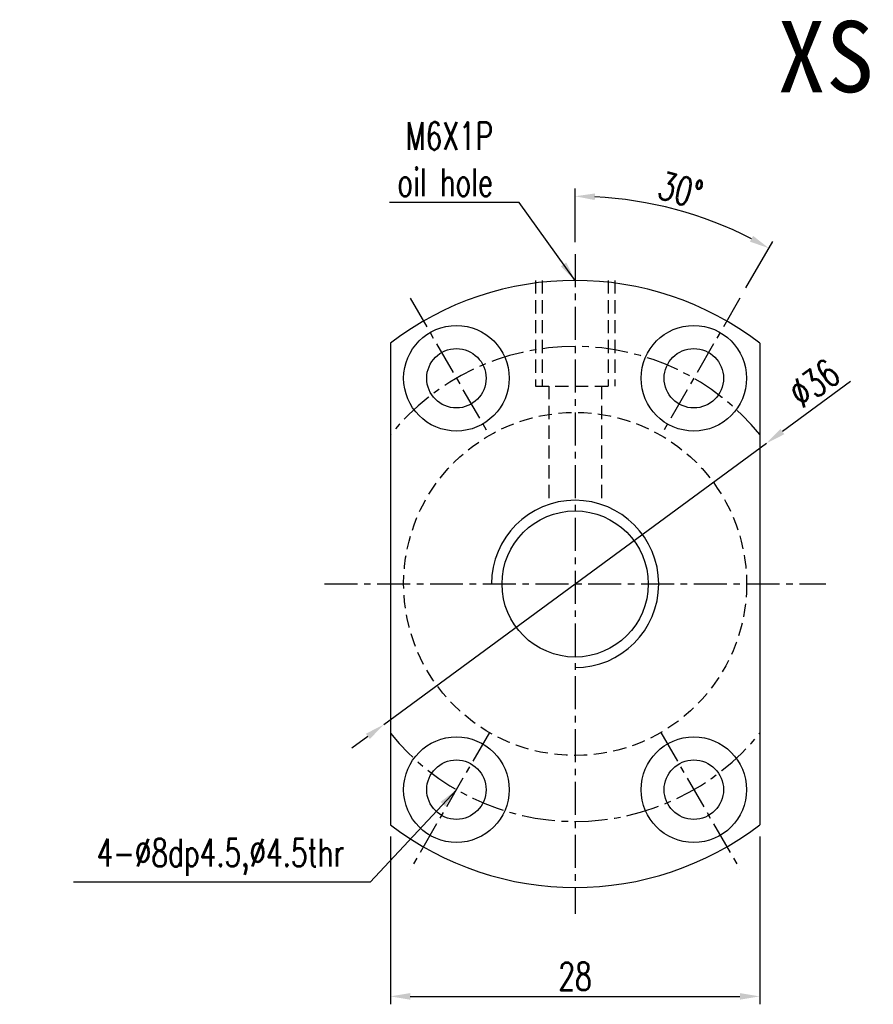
# Model space of a CAD drawing. Extents: x -456 to 346, y -296 to 220.
# Tile 1 of 62: x -19 to 46, y 23 to 98. Entities that reach past the tile are written whole.
import ezdxf

# ---------------------------------------------------------------- set-up
doc = ezdxf.new("R2010")
doc.units = 0
doc.header["$LTSCALE"] = 2
doc.header["$MEASUREMENT"] = 0
doc.header["$PDMODE"] = 2
doc.linetypes.add('CENTER', pattern=[2, 1.25, -0.25, 0.25, -0.25])
doc.linetypes.add('DASHED', pattern=[0.75, 0.5, -0.25])
doc.layers.get('DEFPOINTS').update_dxf_attribs({"linetype": 'CONTINUOUS'})
for name, color, linetype in [('CL', 1, 'CENTER'), ('DIM', 4, 'CONTINUOUS'), ('HID', 2, 'DASHED'), ('OUT', 3, 'CONTINUOUS')]:
    doc.layers.add(name, color=color, linetype=linetype)
doc.styles.add('DIM-7', font='SIMPLEX.shx', dxfattribs={"width": 0.7, "bigfont": 'chineset.shx'})
doc.styles.add('T', font='kaiu.ttf')
doc.dimstyles.new('CNS', dxfattribs={"dimtxt": 3.5, "dimasz": 2.5, "dimexe": 1, "dimexo": 1.5, "dimgap": 0.09, "dimtad": 0, "dimdsep": 46, "dimtxsty": 'DIM-7', "dimcen": 0.09, "dimclrd": 1, "dimclre": 1, "dimclrt": 4, "dimadec": 0, "dimazin": 0, "dimtfac": 1, "dimtix": 1, "dimtmove": 2, "dimatfit": 3, "dimfxl": 1, "dimtvp": 0.971429, "dimtolj": 1, "dimarcsym": 0})

# ---------------------------------------------------------------- blocks, each defined once
blk = doc.blocks.new('*D9')
at = {"layer": 'DEFPOINTS', "color": 0, "linetype": 'Continuous', "transparency": 16777216}
for p in [(8.973, 36.713), (36.973, 36.713), (36.973, 23.706)]:
    blk.add_point(p, dxfattribs=at)
at = {"layer": 'DIM', "color": 0, "linetype": 'Continuous', "lineweight": -2, "transparency": 16777216}
for p, q in [((8.973, 35.813), (8.973, 23.106)), ((36.973, 35.813), (36.973, 23.106)), ((10.473, 23.706), (35.473, 23.706))]:
    blk.add_line(p, q, dxfattribs=at)
at = {"layer": 'DIM', "color": 0, "linetype": 'Continuous', "transparency": 16777216}
for points in [[(10.473, 23.956), (10.473, 23.456), (8.973, 23.706)], [(35.473, 23.956), (35.473, 23.456), (36.973, 23.706)]]:
    blk.add_solid(points, dxfattribs=at)
at = {"layer": 'DIM', "color": 0, "linetype": 'Continuous', "transparency": 16777216, "insert": (22.973, 25.236), "char_height": 2.1, "attachment_point": 5, "style": 'DIM-7'}
blk.add_mtext('\\A1;28', dxfattribs=at)
blk = doc.blocks.new('*D7')
at = {"layer": 'DEFPOINTS', "color": 0, "linetype": 'Continuous', "transparency": 16777216}
for p in [(37.477, 65.62), (8.468, 44.302)]:
    blk.add_point(p, dxfattribs=at)
at = {"layer": 'DIM', "color": 0, "linetype": 'Continuous', "lineweight": -2, "transparency": 16777216}
for p, q in [((43.856, 70.308), (38.686, 66.508)), ((8.468, 44.302), (37.477, 65.62)), ((7.26, 43.413), (6.051, 42.525))]:
    blk.add_line(p, q, dxfattribs=at)
at = {"layer": 'DIM', "color": 0, "linetype": 'Continuous', "transparency": 16777216}
for points in [[(38.538, 66.71), (38.834, 66.307), (37.477, 65.62)], [(7.111, 43.615), (7.408, 43.212), (8.468, 44.302)]]:
    blk.add_solid(points, dxfattribs=at)
at = {"layer": 'DIM', "color": 0, "linetype": 'Continuous', "transparency": 16777216, "insert": (41.097, 70.179), "char_height": 2.1, "attachment_point": 5, "rotation": 36.31202, "style": 'DIM-7'}
blk.add_mtext('\\A1;∅36', dxfattribs=at)
blk = doc.blocks.new('*D8')
at = {"layer": 'DEFPOINTS', "color": 0, "linetype": 'Continuous', "transparency": 16777216}
for p in [(33.021, 82.569), (22.973, 79.961), (35.473, 76.612), (29.473, 66.219), (22.973, 29.961)]:
    blk.add_point(p, dxfattribs=at)
at = {"layer": 'DIM', "color": 0, "linetype": 'Continuous', "lineweight": -2, "transparency": 16777216}
for p, q in [((22.973, 80.861), (22.973, 84.941)), ((35.923, 77.391), (37.963, 80.924))]:
    blk.add_line(p, q, dxfattribs=at)
blk.add_arc((22.973, 54.961), 29.38, 62.9256, 87.0744, dxfattribs=at)
at = {"layer": 'DIM', "color": 0, "linetype": 'Continuous', "transparency": 16777216}
for points in [[(24.466, 84.052), (24.479, 84.552), (22.973, 84.341)], [(36.464, 81.341), (36.225, 80.901), (37.663, 80.404)]]:
    blk.add_solid(points, dxfattribs=at)
at = {"layer": 'DIM', "color": 0, "linetype": 'Continuous', "transparency": 16777216, "insert": (30.973, 84.817), "char_height": 2.1, "attachment_point": 5, "rotation": 345, "style": 'DIM-7'}
blk.add_mtext('\\A1;30°', dxfattribs=at)

msp = doc.modelspace()

# ---------------------------------------------------------------- linework, layer by layer
at = {"layer": 'CL', "color": 0, "linetype": 'CENTER'}
for p, q in [((22.973, 79.961), (22.973, 29.961)), ((10.473, 76.612), (16.473, 66.219)), ((35.473, 76.612), (29.473, 66.219)), ((3.973, 54.961), (41.973, 54.961)), ((16.473, 43.703), (10.473, 33.31)), ((29.473, 43.703), (35.473, 33.31))]:
    msp.add_line(p, q, dxfattribs=at)
for start, end in [(38.94244, 141.05756), (218.94244, 321.05756)]:
    msp.add_arc((22.973, 54.961), 18, start, end, dxfattribs=at)
at = {"layer": 'DIM', "color": 0, "linetype": 'Continuous'}
msp.add_arc((22.973, 54.961), 6.34, 270, 180, dxfattribs=at)
at = {"layer": 'HID', "color": 0, "linetype": 'DASHED'}
for p, q in [((19.973, 77.961), (19.973, 69.961)), ((20.473, 77.961), (20.473, 69.961)), ((25.473, 77.961), (25.473, 69.961)), ((25.973, 77.961), (25.973, 69.961)), ((19.973, 69.961), (25.973, 69.961)), ((20.973, 69.961), (20.973, 60.977)), ((24.973, 69.961), (24.973, 60.977))]:
    msp.add_line(p, q, dxfattribs=at)
msp.add_circle((22.973, 54.961), 13, dxfattribs=at)
at = {"layer": 'OUT', "color": 0, "linetype": 'Continuous'}
for p, q in [((8.973, 73.209), (8.973, 36.713)), ((36.973, 73.209), (36.973, 36.713))]:
    msp.add_line(p, q, dxfattribs=at)
for centre, radius in [((13.973, 70.549), 4), ((31.973, 70.549), 4), ((13.973, 70.549), 2.25), ((31.973, 70.549), 2.25), ((22.973, 54.961), 5.54), ((13.973, 39.372), 4), ((31.973, 39.372), 4), ((13.973, 39.372), 2.25), ((31.973, 39.372), 2.25)]:
    msp.add_circle(centre, radius, dxfattribs=at)
at = {"layer": 'OUT', "color": 0}
for start, end in [(52.50475, 127.49525), (232.50475, 307.49525)]:
    msp.add_arc((22.973, 54.961), 23, start, end, dxfattribs=at)

# ---------------------------------------------------------------- texts
at = {"layer": 'DIM', "color": 0, "linetype": 'Continuous', "insert": (38.306, 97.626), "char_height": 5.4, "width": 1062.42911, "attachment_point": 1, "style": 'T'}
msp.add_mtext('XSK01004', dxfattribs=at)
at = {"layer": 'DIM', "color": 0, "linetype": 'Continuous', "char_height": 2.1, "attachment_point": 9, "style": 'DIM-7'}
for s, insert in [('M6X1P\\Poil hole', (16.74, 84.352)), ('\\A1;4-%%C8dp4.5,%%C4.5thr', (5.465, 32.846))]:
    msp.add_mtext(s, dxfattribs=dict(at, insert=insert))

# ---------------------------------------------------------------- dimensions: what is measured, and where the dimension line sits
at = {"layer": 'DIM', "color": 0, "linetype": 'Continuous'}
dim = msp.add_angular_dim_2l(base=(33.021, 82.569), line1=((35.473, 76.612), (29.473, 66.219)), line2=((22.973, 79.961), (22.973, 29.961)), dimstyle='CNS', override={"dimscale": 0.6, "dimgap": 0.8, "dimtad": 1, "dimclrd": 0, "dimclre": 0, "dimclrt": 0, "dimtp": -0.009, "dimtm": 0.025, "dimtfac": 0.6, "dimtdec": 3, "dimtmove": 1}, dxfattribs=at)
dim.commit()
dim.dimension.update_dxf_attribs({"geometry": '*D8', "text_midpoint": (30.973, 84.817)})
dim = msp.add_diameter_dim_2p(p1=(8.468, 44.302), p2=(37.477, 65.62), dimstyle='CNS', override={"dimscale": 0.6, "dimgap": 0.8, "dimtad": 1, "dimclrd": 0, "dimclre": 0, "dimclrt": 0, "dimtp": -0.009, "dimtm": 0.025, "dimtfac": 0.6, "dimtdec": 3, "dimtmove": 1}, dxfattribs=at)
dim.commit()
dim.dimension.update_dxf_attribs({"geometry": '*D7', "text_midpoint": (42.003, 68.946), "dimtype": 163})
dim = msp.add_linear_dim(base=(36.973, 23.706), p1=(8.973, 36.713), p2=(36.973, 36.713), dimstyle='CNS', override={"dimscale": 0.6, "dimgap": 0.8, "dimtad": 1, "dimclrd": 0, "dimclre": 0, "dimclrt": 0, "dimtp": -0.009, "dimtm": 0.025, "dimtfac": 0.6, "dimtdec": 3, "dimtmove": 1}, dxfattribs=at)
dim.commit()
dim.dimension.update_dxf_attribs({"geometry": '*D9', "text_midpoint": (22.973, 25.236)})

# ---------------------------------------------------------------- leaders
at = {"layer": 'DIM', "color": 0, "linetype": 'Continuous', "annotation_type": 0, "has_hookline": 1, "hookline_direction": 1}
for points, text_width in [([(22.973, 77.961), (18.72, 83.872), (17.22, 83.872)], 7.84), ([(13.973, 39.372), (7.445, 32.366), (5.945, 32.366)], 20.51)]:
    msp.add_leader(points, dimstyle='CNS', override={"dimscale": 0.6, "dimgap": 0.8, "dimtad": 1, "dimclrd": 0, "dimclre": 0, "dimclrt": 0, "dimtp": -0.009, "dimtm": 0.025, "dimtfac": 0.6, "dimtdec": 3, "dimtmove": 1}, dxfattribs=dict(at, text_width=text_width))

doc.saveas('drawing.dxf')
